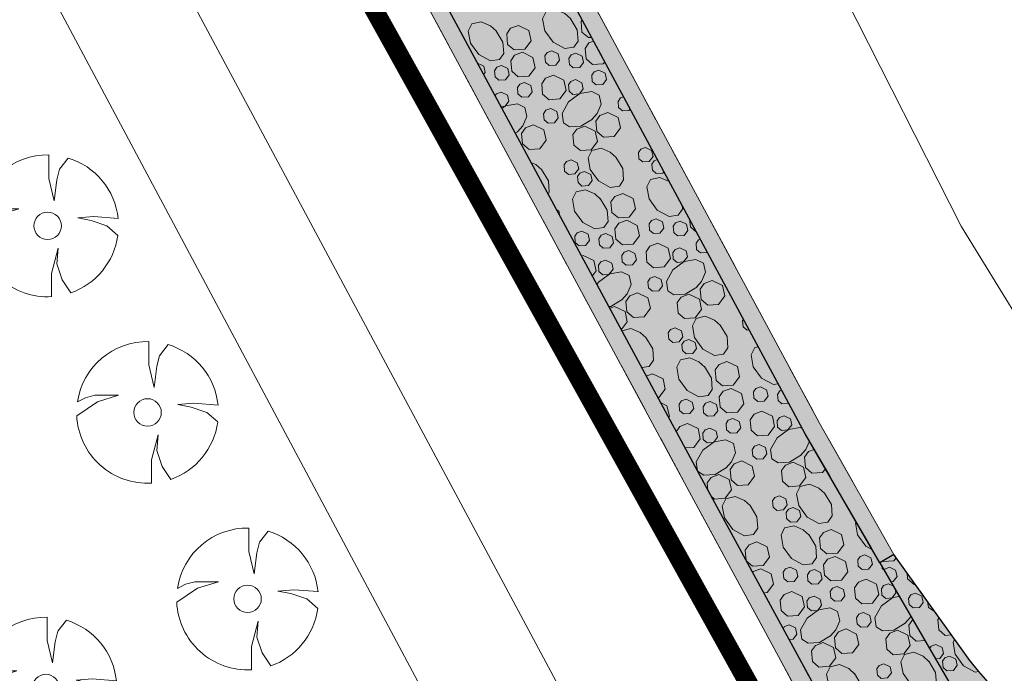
# Model space of a CAD drawing. Header units: metres. Extents: x 148376 to 148659, y 486220 to 486523.
# Tile 8 of 22: x 148468 to 148499, y 486326 to 486347. Entities that reach past the tile are written whole.
import ezdxf

# ---------------------------------------------------------------- set-up
doc = ezdxf.new("R2010")
doc.units = ezdxf.units.M
doc.header["$MEASUREMENT"] = 0
doc.linetypes.add('DGN Style 2', pattern=[2.6208, 1.57248, -1.04832])
for name, color, linetype, lineweight in [('BWR-best-situatie', 2, 'Continuous', 13), ('BWR-nieuw-raster-asfaltweg 60%', 253, 'Continuous', 30), ('BWR-nieuw-raster-betongranulaat 20%', 254, 'Continuous', 30), ('BWR-verw-situatie', 214, 'DGN Style 2', 13), ('TOP-L-topo objecten punt', 7, 'Continuous', 0), ('TOP-L-topo objecten vlak', 7, 'Continuous', 0), ('WVB-alg-werkgrens', 6, 'Continuous', 53), ('WVB-pen-dik 013', 1, 'Continuous', 0), ('WVB-raster-20%', 254, 'Continuous', 30), ('WVB-raster-80%', 252, 'Continuous', 30)]:
    doc.layers.add(name, color=color, linetype=linetype, lineweight=lineweight)

# ---------------------------------------------------------------- blocks, each defined once
blk = doc.blocks.new('BBOOM')
at = {"layer": 'BWR-best-situatie'}
for p, q in [((0.016, 0.603), (0.016, 0.9)), ((0.016, 0.804), (0.016, 0.871)), ((0.26, 0.861), (0.15, 0.72)), ((0.15, 0.72), (0.116, 0.586)), ((0.083, 0.318), (0.016, 0.603)), ((0.116, 0.586), (0.083, 0.318)), ((-0.9, -0.042), (-0.637, 0.135)), ((-0.787, 0.185), (-0.89, 0.134)), ((-0.67, 0.217), (-0.787, 0.185)), ((-0.368, 0.218), (-0.67, 0.217)), ((-0.637, 0.135), (-0.368, 0.218)), ((0.384, 0.1), (0.586, 0.117)), ((0.551, 0.067), (0.384, 0.1)), ((0.752, 0), (0.551, 0.067)), ((0.586, 0.117), (0.895, 0.092)), ((0.89, -0.121), (0.752, 0)), ((0.133, -0.283), (0.05, -0.603)), ((0.116, -0.484), (0.133, -0.283)), ((0.184, -0.685), (0.116, -0.484)), ((0.05, -0.603), (0.051, -0.899)), ((0.293, -0.851), (0.184, -0.685))]:
    blk.add_line(p, q, dxfattribs=at)
blk.add_circle((0, 0), 0.174, dxfattribs=at)
for start, end in [(88.9495, 171.4867), (5.8447, 73.1614), (182.6375, 273.2485), (289.0687, 352.197)]:
    blk.add_arc((-0.001, 0), 0.9, start, end, dxfattribs=at)

msp = doc.modelspace()

# ---------------------------------------------------------------- hatches: boundary and pattern name
at = {"layer": 'BWR-nieuw-raster-asfaltweg 60%', "extrusion": (0, 0, -1)}
h = msp.add_hatch(color=256, dxfattribs=at)
h.paths.add_polyline_path([(-148500.629, 486315.996, 0.075791), (-148502.133, 486317.881), (-148492.925, 486333.76), (-148445.954, 486420.921), (-148442.772, 486427.144), (-148442.034, 486428.549), (-148441.303, 486429.958), (-148440.579, 486431.37), (-148439.862, 486432.785), (-148439.151, 486434.204), (-148438.447, 486435.626), (-148437.75, 486437.052), (-148437.06, 486438.481), (-148436.376, 486439.913), (-148435.7, 486441.349), (-148435.03, 486442.787), (-148434.367, 486444.229), (-148433.711, 486445.674), (-148433.062, 486447.122), (-148432.42, 486448.574), (-148431.785, 486450.028), (-148431.157, 486451.485), (-148430.536, 486452.946), (-148429.922, 486454.409), (-148429.847, 486454.591), (-148426.813, 486452.432), (-148427.269, 486451.348), (-148427.895, 486449.879), (-148428.529, 486448.413), (-148429.169, 486446.95), (-148429.816, 486445.49), (-148430.471, 486444.033), (-148431.132, 486442.58), (-148431.801, 486441.129), (-148432.476, 486439.682), (-148433.159, 486438.238), (-148433.848, 486436.797), (-148434.544, 486435.36), (-148435.247, 486433.926), (-148435.957, 486432.496), (-148436.674, 486431.068), (-148437.398, 486429.645), (-148438.128, 486428.225), (-148438.866, 486426.808), (-148439.61, 486425.395), (-148442.766, 486419.177), (-148489.781, 486332.064), (-148495.164, 486322.16), (-148496.07, 486320.429), (-148496.893, 486318.657), (-148497.719, 486316.637)])
h.paths.add_polyline_path([(-148442.486, 486421.728), (-148444.068, 486422.559), (-148443.063, 486424.594), (-148441.463, 486423.767)], flags=16)
at = {"layer": 'BWR-nieuw-raster-betongranulaat 20%', "extrusion": (0, 0, -1)}
msp.add_hatch(color=256, dxfattribs=at).paths.add_polyline_path([(-148500.629, 486315.996, 0.190299), (-148505.225, 486319.658), (-148509.534, 486320.975), (-148505.408, 486321.923), (-148505.262, 486321.958), (-148504.823, 486322.074), (-148504.388, 486322.206), (-148503.958, 486322.352), (-148503.534, 486322.514), (-148503.115, 486322.691), (-148502.703, 486322.882), (-148502.298, 486323.088), (-148501.9, 486323.308), (-148501.511, 486323.542), (-148501.129, 486323.789), (-148500.757, 486324.05), (-148500.394, 486324.323), (-148500.041, 486324.609), (-148499.699, 486324.908), (-148499.367, 486325.218), (-148499.046, 486325.54), (-148498.737, 486325.873), (-148498.439, 486326.216), (-148498.154, 486326.57), (-148497.882, 486326.934), (-148495.739, 486329.93), (-148495.299, 486329.666), (-148492.925, 486333.76), (-148445.954, 486420.921), (-148442.772, 486427.144), (-148442.034, 486428.549), (-148441.303, 486429.958), (-148440.579, 486431.37), (-148439.862, 486432.785), (-148439.151, 486434.204), (-148438.447, 486435.626), (-148437.75, 486437.052), (-148437.06, 486438.481), (-148436.376, 486439.913), (-148435.7, 486441.349), (-148435.03, 486442.787), (-148434.367, 486444.229), (-148433.711, 486445.674), (-148433.062, 486447.122), (-148432.42, 486448.574), (-148431.785, 486450.028), (-148431.157, 486451.485), (-148430.536, 486452.946), (-148429.922, 486454.409), (-148429.847, 486454.591), (-148426.813, 486452.432), (-148427.269, 486451.348), (-148427.895, 486449.879), (-148428.529, 486448.413), (-148429.169, 486446.95), (-148429.816, 486445.49), (-148430.471, 486444.033), (-148431.132, 486442.58), (-148431.801, 486441.129), (-148432.476, 486439.682), (-148433.159, 486438.238), (-148433.848, 486436.797), (-148434.544, 486435.36), (-148435.247, 486433.926), (-148435.957, 486432.496), (-148436.674, 486431.068), (-148437.398, 486429.645), (-148438.128, 486428.225), (-148438.866, 486426.808), (-148439.61, 486425.395), (-148442.766, 486419.177), (-148489.781, 486332.064), (-148495.164, 486322.16), (-148496.07, 486320.429), (-148496.893, 486318.657), (-148497.719, 486316.637)])
at = {"layer": 'WVB-raster-20%', "extrusion": (0, 0, -1)}
msp.add_hatch(color=256, dxfattribs=at).paths.add_polyline_path([(-148502.133, 486317.881, 0.11288), (-148505.225, 486319.658), (-148509.534, 486320.975), (-148505.408, 486321.923), (-148505.262, 486321.958), (-148504.823, 486322.074), (-148504.388, 486322.206), (-148503.958, 486322.352), (-148503.534, 486322.514), (-148503.115, 486322.691), (-148502.703, 486322.882), (-148502.298, 486323.088), (-148501.9, 486323.308), (-148501.511, 486323.542), (-148501.129, 486323.789), (-148500.757, 486324.05), (-148500.394, 486324.323), (-148500.041, 486324.609), (-148499.699, 486324.908), (-148499.367, 486325.218), (-148499.046, 486325.54), (-148498.737, 486325.873), (-148498.439, 486326.216), (-148498.154, 486326.57), (-148497.882, 486326.934), (-148495.739, 486329.93), (-148495.299, 486329.666)])
at = {"layer": 'WVB-raster-80%', "lineweight": 0}
for points in [[(148446.445, 486421.144), (148493.377, 486334.1), (148495.739, 486329.93), (148495.299, 486329.666), (148492.925, 486333.76), (148445.954, 486420.921)], [(148442.766, 486419.177), (148489.781, 486332.064), (148495.164, 486322.16), (148496.07, 486320.429), (148496.893, 486318.657), (148497.719, 486316.637), (148497.209, 486316.442), (148496.887, 486317.254), (148496.55, 486318.059), (148496.198, 486318.858), (148495.831, 486319.651), (148495.45, 486320.437), (148495.321, 486320.691), (148489.319, 486331.796), (148464.831, 486377.189), (148442.299, 486418.955)]]:
    msp.add_hatch(color=256, dxfattribs=at).paths.add_polyline_path(points, flags=0)

# ---------------------------------------------------------------- linework, layer by layer
at = {"layer": 'BWR-nieuw-raster-betongranulaat 20%', "flags": 128}
for points in [[(148498.737, 486325.873), (148498.439, 486326.216), (148498.154, 486326.57), (148497.882, 486326.934), (148495.739, 486329.93), (148495.299, 486329.666), (148492.925, 486333.76), (148445.954, 486420.921)], [(148442.766, 486419.177), (148489.781, 486332.064), (148495.164, 486322.16)]]:
    msp.add_lwpolyline(points, dxfattribs=at)
at = {"layer": 'BWR-verw-situatie'}
msp.add_line((148492.925, 486333.76), (148503.605, 486315.343), dxfattribs=at)
at = {"layer": 'BWR-verw-situatie', "flags": 128}
for points in [[(148495.739, 486329.93), (148493.377, 486334.1), (148446.445, 486421.144)], [(148445.954, 486420.921), (148492.925, 486333.76)], [(148442.299, 486418.955), (148464.831, 486377.189), (148489.319, 486331.796), (148495.321, 486320.691), (148495.45, 486320.437), (148495.831, 486319.651), (148496.198, 486318.858), (148496.55, 486318.059), (148496.887, 486317.254), (148497.209, 486316.442), (148497.719, 486316.637)], [(148489.781, 486332.064), (148442.766, 486419.177)], [(148489.781, 486332.064), (148495.164, 486322.16), (148496.07, 486320.429), (148496.893, 486318.657), (148497.719, 486316.637)], [(148529.47, 486322.713), (148528.445, 486321.834), (148527.9, 486321.43), (148527.336, 486321.053), (148526.755, 486320.702), (148526.159, 486320.379), (148525.549, 486320.085), (148524.929, 486319.822), (148524.494, 486319.66), (148524.345, 486319.605), (148523.752, 486319.412), (148523.149, 486319.244), (148522.54, 486319.103), (148521.926, 486318.991), (148521.308, 486318.91), (148520.688, 486318.862), (148520.027, 486318.845), (148519.363, 486318.863), (148518.701, 486318.916), (148518.041, 486319.002), (148516.73, 486319.322), (148505.408, 486321.923), (148505.262, 486321.958), (148504.823, 486322.074), (148504.388, 486322.206), (148503.958, 486322.352), (148503.534, 486322.514), (148503.115, 486322.691), (148502.703, 486322.882), (148502.298, 486323.088), (148501.9, 486323.308), (148501.511, 486323.542), (148501.129, 486323.789), (148500.757, 486324.05), (148500.394, 486324.323), (148500.041, 486324.609), (148499.699, 486324.908), (148499.367, 486325.218), (148499.046, 486325.54), (148498.737, 486325.873), (148498.439, 486326.216), (148498.154, 486326.57), (148497.882, 486326.934), (148495.739, 486329.93)]]:
    msp.add_lwpolyline(points, dxfattribs=at)
at = {"layer": 'TOP-L-topo objecten vlak', "color": 7, "linetype": 'Continuous', "lineweight": 0}
for p, q in [((148484.122, 486367.488), (148497.879, 486340.355)), ((148497.879, 486340.355), (148499.754, 486337.306))]:
    msp.add_line(p, q, dxfattribs=at)
at = {"layer": 'TOP-L-topo objecten vlak', "color": 7, "linetype": 'Continuous', "lineweight": 0, "flags": 128}
for points in [[(148505.676, 486287.346), (148469.909, 486354.117), (148453.54, 486384.54), (148422.92, 486442.18), (148420.555, 486447.977)], [(148406.324, 486437.848), (148407.522, 486436.059), (148418.79, 486441.88), (148449.9, 486383.18), (148466.965, 486351.489), (148502.277, 486285.326), (148505.676, 486287.346)]]:
    msp.add_lwpolyline(points, dxfattribs=at)
at = {"layer": 'WVB-alg-werkgrens', "const_width": 0.6, "flags": 128}
msp.add_lwpolyline([(148506.104, 486508.865), (148423.293, 486449.926), (148426.091, 486442.867), (148493.316, 486321.893), (148496.929, 486314.455), (148499.133, 486306.414), (148504.594, 486307.5), (148504.092, 486310.782), (148504.462, 486313.27), (148509.498, 486312.492), (148512.324, 486311.695), (148517.552, 486309.066), (148519.876, 486305.59), (148520.754, 486301.392), (148537.035, 486297.096), (148544.596, 486319.541), (148551.173, 486330.095), (148556.052, 486340.326), (148570.936, 486361.307), (148572.849, 486387.026)], close=True, dxfattribs=at)
at = {"layer": 'WVB-pen-dik 013'}
for p, q in [((148482.518, 486345.521), (148482.522, 486345.523)), ((148483.809, 486343.356), (148483.717, 486343.3)), ((148485.824, 486339.396), (148485.882, 486339.418)), ((148486.717, 486337.742), (148486.875, 486337.801)), ((148487.879, 486335.589), (148488.081, 486335.665)), ((148495.565, 486329.002), (148495.73, 486328.922))]:
    msp.add_line(p, q, dxfattribs=at)
at = {"layer": 'WVB-pen-dik 013', "flags": 128}
for points in [[(148485.469, 486346.949), (148485.689, 486346.585), (148485.716, 486346.225), (148485.581, 486346.028), (148485.294, 486345.987), (148484.921, 486346.189), (148484.657, 486346.553), (148484.59, 486346.927), (148484.703, 486347.164), (148485.001, 486347.231), (148485.294, 486347.102), (148485.481, 486346.933)], [(148483.108, 486346.557), (148483.328, 486346.194), (148483.355, 486345.833), (148483.221, 486345.636), (148482.934, 486345.596), (148482.56, 486345.797), (148482.297, 486346.162), (148482.23, 486346.536), (148482.343, 486346.772), (148482.641, 486346.84), (148482.933, 486346.711), (148483.121, 486346.542)], [(148483.821, 486346.721), (148484.152, 486346.563), (148484.224, 486346.233), (148484.022, 486345.967), (148483.684, 486345.943), (148483.48, 486346.12), (148483.45, 486346.452), (148483.575, 486346.63), (148483.821, 486346.721)], [(148486.145, 486346.342), (148486.044, 486346.335), (148485.84, 486346.512), (148485.811, 486346.844), (148485.847, 486346.895)], [(148486.561, 486345.569), (148486.512, 486345.503), (148486.173, 486345.482), (148485.969, 486345.659), (148485.937, 486345.988), (148486.062, 486346.166), (148486.209, 486346.222)], [(148483.95, 486345.868), (148484.278, 486345.707), (148484.353, 486345.38), (148484.152, 486345.111), (148483.813, 486345.09), (148483.609, 486345.267), (148483.577, 486345.596), (148483.702, 486345.774), (148483.95, 486345.868)], [(148484.883, 486345.914), (148485.081, 486345.818), (148485.126, 486345.623), (148485.006, 486345.461), (148484.8, 486345.449), (148484.677, 486345.553), (148484.661, 486345.753), (148484.735, 486345.859), (148484.883, 486345.914)], [(148485.645, 486345.838), (148485.846, 486345.745), (148485.889, 486345.546), (148485.769, 486345.385), (148485.563, 486345.373), (148485.441, 486345.48), (148485.424, 486345.677), (148485.497, 486345.786), (148485.645, 486345.838)], [(148482.522, 486345.523), (148482.721, 486345.426), (148482.766, 486345.231), (148482.713, 486345.16)], [(148483.285, 486345.446), (148483.486, 486345.353), (148483.529, 486345.155), (148483.409, 486344.993), (148483.203, 486344.982), (148483.081, 486345.088), (148483.064, 486345.285), (148483.137, 486345.394), (148483.285, 486345.446)], [(148486.373, 486345.3), (148486.572, 486345.204), (148486.617, 486345.008), (148486.497, 486344.847), (148486.291, 486344.835), (148486.167, 486344.939), (148486.152, 486345.139), (148486.225, 486345.245), (148486.373, 486345.3)], [(148484.013, 486344.908), (148484.212, 486344.812), (148484.257, 486344.617), (148484.137, 486344.455), (148483.931, 486344.443), (148483.807, 486344.547), (148483.791, 486344.747), (148483.865, 486344.853), (148484.013, 486344.908)], [(148484.932, 486345.142), (148485.263, 486344.984), (148485.335, 486344.654), (148485.134, 486344.387), (148484.795, 486344.364), (148484.591, 486344.54), (148484.561, 486344.873), (148484.686, 486345.05), (148484.932, 486345.142)], [(148485.635, 486345), (148485.833, 486344.904), (148485.876, 486344.708), (148485.756, 486344.546), (148485.553, 486344.533), (148485.429, 486344.639), (148485.411, 486344.836), (148485.485, 486344.945), (148485.635, 486345)], [(148483.078, 486344.484), (148483.124, 486344.553), (148483.275, 486344.608)], [(148483.275, 486344.608), (148483.473, 486344.512), (148483.516, 486344.316), (148483.396, 486344.155), (148483.261, 486344.146)], [(148486.17, 486343.748), (148485.808, 486343.529), (148485.445, 486343.504), (148485.251, 486343.634), (148485.208, 486343.923), (148485.413, 486344.294), (148485.776, 486344.56), (148486.148, 486344.626), (148486.385, 486344.511), (148486.452, 486344.218), (148486.326, 486343.924), (148486.154, 486343.735)], [(148483.296, 486344.08), (148483.416, 486344.168), (148483.788, 486344.235), (148484.025, 486344.12), (148484.091, 486343.826), (148483.965, 486343.532), (148483.794, 486343.344)], [(148487.367, 486344.074), (148487.328, 486344.021), (148487.125, 486344.008), (148487.001, 486344.114), (148486.983, 486344.311), (148487.057, 486344.42), (148487.16, 486344.458)], [(148484.847, 486344.084), (148485.045, 486343.987), (148485.088, 486343.792), (148484.968, 486343.63), (148484.765, 486343.616), (148484.641, 486343.722), (148484.623, 486343.92), (148484.696, 486344.028), (148484.847, 486344.084)], [(148486.657, 486343.956), (148486.986, 486343.795), (148487.06, 486343.468), (148486.859, 486343.199), (148486.52, 486343.178), (148486.316, 486343.354), (148486.284, 486343.684), (148486.409, 486343.861), (148486.657, 486343.956)], [(148484.297, 486343.564), (148484.625, 486343.403), (148484.7, 486343.076), (148484.499, 486342.807), (148484.16, 486342.786), (148483.956, 486342.963), (148483.924, 486343.292), (148484.049, 486343.47), (148484.297, 486343.564)], [(148485.925, 486343.525), (148486.256, 486343.367), (148486.328, 486343.039), (148486.127, 486342.77), (148485.788, 486342.747), (148485.584, 486342.924), (148485.554, 486343.256), (148485.68, 486343.434), (148485.925, 486343.525)], [(148483.891, 486342.978), (148483.895, 486342.975), (148483.898, 486342.965)], [(148486.915, 486342.541), (148487.134, 486342.18), (148487.162, 486341.817), (148487.027, 486341.622), (148486.737, 486341.579), (148486.366, 486341.784), (148486.103, 486342.148), (148486.034, 486342.519), (148486.149, 486342.756), (148486.445, 486342.823), (148486.739, 486342.697), (148486.927, 486342.526)], [(148487.852, 486342.851), (148488.05, 486342.755), (148488.095, 486342.56), (148487.972, 486342.4), (148487.769, 486342.387), (148487.645, 486342.49), (148487.63, 486342.69), (148487.704, 486342.796), (148487.852, 486342.851)], [(148484.216, 486342.375), (148484.379, 486342.306), (148484.567, 486342.134)], [(148485.491, 486342.46), (148485.69, 486342.363), (148485.735, 486342.168), (148485.612, 486342.008), (148485.409, 486341.995), (148485.285, 486342.099), (148485.27, 486342.299), (148485.343, 486342.405), (148485.491, 486342.46)], [(148488.442, 486342.079), (148488.404, 486342.028), (148488.198, 486342.017), (148488.076, 486342.123), (148488.059, 486342.321), (148488.132, 486342.427), (148488.234, 486342.464)], [(148484.555, 486342.15), (148484.774, 486341.788), (148484.801, 486341.425), (148484.761, 486341.366)], [(148485.923, 486342.09), (148486.119, 486341.994), (148486.164, 486341.798), (148486.044, 486341.637), (148485.838, 486341.625), (148485.716, 486341.732), (148485.699, 486341.929), (148485.772, 486342.035), (148485.923, 486342.09)], [(148489.017, 486341.012), (148489.026, 486340.892), (148488.891, 486340.695), (148488.604, 486340.655), (148488.231, 486340.857), (148487.968, 486341.221), (148487.9, 486341.595), (148488.013, 486341.832), (148488.311, 486341.899), (148488.604, 486341.77), (148488.613, 486341.762)], [(148486.419, 486341.225), (148486.639, 486340.861), (148486.666, 486340.501), (148486.531, 486340.303), (148486.244, 486340.263), (148485.871, 486340.465), (148485.607, 486340.829), (148485.54, 486341.203), (148485.653, 486341.44), (148485.951, 486341.507), (148486.244, 486341.378), (148486.431, 486341.209)], [(148487.131, 486341.389), (148487.462, 486341.231), (148487.534, 486340.901), (148487.333, 486340.634), (148486.994, 486340.611), (148486.79, 486340.787), (148486.76, 486341.119), (148486.886, 486341.297), (148487.131, 486341.389)], [(148485.025, 486340.875), (148485.101, 486340.839), (148485.14, 486340.663)], [(148487.26, 486340.536), (148487.589, 486340.375), (148487.663, 486340.048), (148487.462, 486339.779), (148487.123, 486339.758), (148486.919, 486339.934), (148486.887, 486340.264), (148487.012, 486340.441), (148487.26, 486340.536)], [(148488.193, 486340.582), (148488.391, 486340.485), (148488.436, 486340.29), (148488.316, 486340.128), (148488.11, 486340.117), (148487.987, 486340.221), (148487.971, 486340.421), (148488.045, 486340.527), (148488.193, 486340.582)], [(148488.956, 486340.505), (148489.156, 486340.412), (148489.199, 486340.214), (148489.079, 486340.052), (148488.873, 486340.041), (148488.751, 486340.147), (148488.734, 486340.345), (148488.807, 486340.453), (148488.956, 486340.505)], [(148489.48, 486340.153), (148489.279, 486340.326), (148489.256, 486340.569)], [(148485.833, 486340.19), (148486.031, 486340.094), (148486.076, 486339.898), (148485.956, 486339.737), (148485.75, 486339.725), (148485.626, 486339.829), (148485.611, 486340.029), (148485.685, 486340.135), (148485.833, 486340.19)], [(148486.595, 486340.114), (148486.796, 486340.02), (148486.839, 486339.822), (148486.719, 486339.66), (148486.513, 486339.649), (148486.391, 486339.756), (148486.374, 486339.953), (148486.447, 486340.061), (148486.595, 486340.114)], [(148489.817, 486339.527), (148489.807, 486339.514), (148489.601, 486339.503), (148489.477, 486339.606), (148489.462, 486339.806), (148489.536, 486339.912), (148489.597, 486339.935)], [(148487.323, 486339.576), (148487.522, 486339.479), (148487.567, 486339.284), (148487.447, 486339.122), (148487.241, 486339.111), (148487.117, 486339.215), (148487.102, 486339.415), (148487.175, 486339.521), (148487.323, 486339.576)], [(148488.242, 486339.809), (148488.573, 486339.651), (148488.645, 486339.321), (148488.444, 486339.055), (148488.105, 486339.031), (148487.901, 486339.208), (148487.872, 486339.54), (148487.997, 486339.718), (148488.242, 486339.809)], [(148488.945, 486339.667), (148489.144, 486339.571), (148489.186, 486339.375), (148489.066, 486339.214), (148488.863, 486339.2), (148488.739, 486339.306), (148488.721, 486339.504), (148488.795, 486339.612), (148488.945, 486339.667)], [(148485.882, 486339.418), (148486.213, 486339.26), (148486.285, 486338.93), (148486.163, 486338.768)], [(148486.585, 486339.276), (148486.783, 486339.179), (148486.826, 486338.984), (148486.706, 486338.822), (148486.503, 486338.809), (148486.379, 486338.915), (148486.361, 486339.112), (148486.434, 486339.22), (148486.585, 486339.276)], [(148489.48, 486338.416), (148489.118, 486338.196), (148488.755, 486338.171), (148488.561, 486338.301), (148488.518, 486338.591), (148488.723, 486338.962), (148489.087, 486339.227), (148489.458, 486339.294), (148489.695, 486339.179), (148489.762, 486338.886), (148489.636, 486338.591), (148489.464, 486338.403)], [(148486.316, 486338.485), (148486.362, 486338.57), (148486.726, 486338.836), (148487.098, 486338.902), (148487.335, 486338.787), (148487.401, 486338.494), (148487.275, 486338.199), (148487.104, 486338.011)], [(148488.157, 486338.751), (148488.355, 486338.655), (148488.398, 486338.459), (148488.278, 486338.297), (148488.075, 486338.284), (148487.951, 486338.39), (148487.933, 486338.587), (148488.007, 486338.696), (148488.157, 486338.751)], [(148489.967, 486338.623), (148490.296, 486338.462), (148490.37, 486338.135), (148490.169, 486337.866), (148489.83, 486337.845), (148489.626, 486338.022), (148489.594, 486338.351), (148489.719, 486338.529), (148489.967, 486338.623)], [(148487.12, 486338.024), (148486.758, 486337.804), (148486.686, 486337.799)], [(148487.607, 486338.232), (148487.935, 486338.071), (148488.01, 486337.743), (148487.809, 486337.474), (148487.47, 486337.454), (148487.266, 486337.63), (148487.234, 486337.959), (148487.359, 486338.137), (148487.607, 486338.232)], [(148489.236, 486338.193), (148489.566, 486338.035), (148489.638, 486337.707), (148489.437, 486337.438), (148489.099, 486337.415), (148488.894, 486337.591), (148488.865, 486337.923), (148488.99, 486338.101), (148489.236, 486338.193)], [(148486.875, 486337.801), (148487.206, 486337.643), (148487.278, 486337.315), (148487.086, 486337.058)], [(148490.225, 486337.209), (148490.445, 486336.847), (148490.472, 486336.484), (148490.337, 486336.29), (148490.048, 486336.247), (148489.677, 486336.451), (148489.413, 486336.816), (148489.344, 486337.187), (148489.459, 486337.424), (148489.755, 486337.491), (148490.05, 486337.365), (148490.238, 486337.193)], [(148491.147, 486337.059), (148491.079, 486337.054), (148490.956, 486337.158), (148490.94, 486337.358), (148490.966, 486337.395)], [(148487.1, 486337.032), (148487.395, 486337.099), (148487.689, 486336.973), (148487.877, 486336.802)], [(148488.802, 486337.127), (148489, 486337.031), (148489.045, 486336.836), (148488.922, 486336.676), (148488.719, 486336.662), (148488.595, 486336.766), (148488.58, 486336.966), (148488.654, 486337.072), (148488.802, 486337.127)], [(148487.865, 486336.817), (148488.084, 486336.456), (148488.112, 486336.093), (148487.977, 486335.898), (148487.731, 486335.862)], [(148489.233, 486336.758), (148489.429, 486336.661), (148489.474, 486336.466), (148489.354, 486336.304), (148489.148, 486336.293), (148489.026, 486336.399), (148489.009, 486336.596), (148489.082, 486336.702), (148489.233, 486336.758)], [(148492.071, 486335.344), (148491.914, 486335.322), (148491.541, 486335.524), (148491.278, 486335.888), (148491.211, 486336.262), (148491.323, 486336.499), (148491.435, 486336.524)], [(148489.729, 486335.892), (148489.949, 486335.528), (148489.976, 486335.168), (148489.841, 486334.971), (148489.554, 486334.931), (148489.181, 486335.132), (148488.918, 486335.497), (148488.85, 486335.871), (148488.963, 486336.107), (148489.261, 486336.175), (148489.554, 486336.046), (148489.741, 486335.877)], [(148490.442, 486336.056), (148490.772, 486335.898), (148490.844, 486335.568), (148490.643, 486335.301), (148490.305, 486335.278), (148490.1, 486335.455), (148490.071, 486335.787), (148490.196, 486335.965), (148490.442, 486336.056)], [(148488.081, 486335.665), (148488.412, 486335.506), (148488.484, 486335.176), (148488.283, 486334.91), (148488.246, 486334.907)], [(148490.57, 486335.203), (148490.899, 486335.042), (148490.973, 486334.715), (148490.772, 486334.446), (148490.433, 486334.425), (148490.229, 486334.602), (148490.197, 486334.931), (148490.323, 486335.109), (148490.57, 486335.203)], [(148491.503, 486335.249), (148491.701, 486335.153), (148491.747, 486334.958), (148491.626, 486334.796), (148491.42, 486334.784), (148491.297, 486334.888), (148491.281, 486335.088), (148491.355, 486335.194), (148491.503, 486335.249)], [(148489.143, 486334.857), (148489.341, 486334.761), (148489.386, 486334.566), (148489.266, 486334.404), (148489.06, 486334.393), (148488.937, 486334.496), (148488.921, 486334.696), (148488.995, 486334.802), (148489.143, 486334.857)], [(148492.4, 486334.734), (148492.389, 486334.72), (148492.183, 486334.708), (148492.062, 486334.815), (148492.044, 486335.012), (148492.117, 486335.12), (148492.18, 486335.143)], [(148488.33, 486334.753), (148488.538, 486334.651), (148488.613, 486334.324), (148488.583, 486334.284)], [(148489.906, 486334.781), (148490.106, 486334.688), (148490.149, 486334.49), (148490.029, 486334.328), (148489.823, 486334.316), (148489.701, 486334.423), (148489.684, 486334.62), (148489.757, 486334.729), (148489.906, 486334.781)], [(148490.633, 486334.243), (148490.832, 486334.147), (148490.877, 486333.952), (148490.757, 486333.79), (148490.551, 486333.778), (148490.427, 486333.882), (148490.412, 486334.082), (148490.485, 486334.188), (148490.633, 486334.243)], [(148491.553, 486334.477), (148491.883, 486334.319), (148491.955, 486333.989), (148491.754, 486333.722), (148491.416, 486333.699), (148491.211, 486333.875), (148491.182, 486334.207), (148491.307, 486334.385), (148491.553, 486334.477)], [(148492.255, 486334.335), (148492.454, 486334.239), (148492.496, 486334.043), (148492.376, 486333.881), (148492.173, 486333.868), (148492.049, 486333.974), (148492.032, 486334.171), (148492.105, 486334.28), (148492.255, 486334.335)], [(148488.829, 486333.827), (148488.947, 486333.994), (148489.192, 486334.085)], [(148489.192, 486334.085), (148489.523, 486333.927), (148489.595, 486333.597), (148489.394, 486333.33), (148489.108, 486333.311)], [(148489.895, 486333.943), (148490.094, 486333.847), (148490.136, 486333.651), (148490.016, 486333.489), (148489.813, 486333.476), (148489.689, 486333.582), (148489.671, 486333.779), (148489.745, 486333.888), (148489.895, 486333.943)], [(148492.79, 486333.083), (148492.429, 486332.863), (148492.065, 486332.839), (148491.871, 486332.969), (148491.828, 486333.258), (148492.033, 486333.629), (148492.397, 486333.895), (148492.768, 486333.961), (148492.834, 486333.93)], [(148490.43, 486332.691), (148490.068, 486332.472), (148489.705, 486332.447), (148489.511, 486332.577), (148489.468, 486332.866), (148489.673, 486333.237), (148490.037, 486333.503), (148490.408, 486333.57), (148490.645, 486333.454), (148490.712, 486333.161), (148490.586, 486332.867), (148490.414, 486332.679)], [(148491.467, 486333.419), (148491.666, 486333.322), (148491.708, 486333.127), (148491.588, 486332.965), (148491.385, 486332.951), (148491.261, 486333.057), (148491.243, 486333.255), (148491.317, 486333.363), (148491.467, 486333.419)], [(148493.06, 486333.526), (148492.946, 486333.258), (148492.774, 486333.07)], [(148493.568, 486332.652), (148493.479, 486332.534), (148493.141, 486332.513), (148492.936, 486332.689), (148492.905, 486333.018), (148493.03, 486333.196), (148493.212, 486333.266)], [(148490.917, 486332.899), (148491.246, 486332.738), (148491.32, 486332.411), (148491.119, 486332.142), (148490.78, 486332.121), (148490.576, 486332.298), (148490.544, 486332.627), (148490.669, 486332.805), (148490.917, 486332.899)], [(148492.546, 486332.86), (148492.876, 486332.702), (148492.948, 486332.374), (148492.747, 486332.105), (148492.409, 486332.082), (148492.205, 486332.259), (148492.175, 486332.591), (148492.3, 486332.769), (148492.546, 486332.86)], [(148489.836, 486331.963), (148489.815, 486332.199), (148489.94, 486332.377), (148490.185, 486332.468)], [(148490.185, 486332.468), (148490.516, 486332.31), (148490.588, 486331.983), (148490.387, 486331.714), (148490.048, 486331.69), (148489.927, 486331.796)], [(148493.535, 486331.876), (148493.755, 486331.515), (148493.782, 486331.152), (148493.647, 486330.957), (148493.358, 486330.914), (148492.987, 486331.119), (148492.723, 486331.483), (148492.654, 486331.854), (148492.77, 486332.091), (148493.065, 486332.158), (148493.36, 486332.032), (148493.548, 486331.861)], [(148491.175, 486331.485), (148491.394, 486331.123), (148491.422, 486330.76), (148491.287, 486330.566), (148490.997, 486330.523), (148490.626, 486330.727), (148490.363, 486331.091), (148490.294, 486331.463), (148490.409, 486331.7), (148490.705, 486331.766), (148490.999, 486331.64), (148491.188, 486331.469)], [(148492.112, 486331.795), (148492.31, 486331.698), (148492.355, 486331.503), (148492.232, 486331.343), (148492.029, 486331.33), (148491.906, 486331.434), (148491.89, 486331.634), (148491.964, 486331.74), (148492.112, 486331.795)], [(148492.543, 486331.425), (148492.739, 486331.329), (148492.784, 486331.133), (148492.664, 486330.971), (148492.458, 486330.96), (148492.336, 486331.067), (148492.319, 486331.264), (148492.393, 486331.37), (148492.543, 486331.425)], [(148493.039, 486330.56), (148493.259, 486330.196), (148493.286, 486329.835), (148493.151, 486329.638), (148492.864, 486329.598), (148492.491, 486329.8), (148492.228, 486330.164), (148492.161, 486330.538), (148492.273, 486330.775), (148492.571, 486330.842), (148492.864, 486330.713), (148493.052, 486330.544)], [(148495.06, 486330.079), (148494.851, 486330.192), (148494.588, 486330.556), (148494.521, 486330.93), (148494.541, 486330.973)], [(148493.752, 486330.724), (148494.082, 486330.566), (148494.155, 486330.236), (148493.953, 486329.969), (148493.615, 486329.946), (148493.411, 486330.122), (148493.381, 486330.454), (148493.506, 486330.632), (148493.752, 486330.724)], [(148491.391, 486330.332), (148491.722, 486330.174), (148491.794, 486329.844), (148491.593, 486329.577), (148491.254, 486329.554), (148491.05, 486329.731), (148491.021, 486330.063), (148491.146, 486330.241), (148491.391, 486330.332)], [(148493.881, 486329.871), (148494.209, 486329.71), (148494.283, 486329.383), (148494.082, 486329.114), (148493.744, 486329.093), (148493.539, 486329.269), (148493.508, 486329.599), (148493.633, 486329.776), (148493.881, 486329.871)], [(148494.813, 486329.917), (148495.012, 486329.82), (148495.057, 486329.625), (148494.937, 486329.463), (148494.731, 486329.452), (148494.607, 486329.555), (148494.592, 486329.756), (148494.665, 486329.862), (148494.813, 486329.917)], [(148495.441, 486329.422), (148495.372, 486329.482), (148495.366, 486329.551)], [(148495.812, 486329.828), (148495.736, 486329.727), (148495.397, 486329.706), (148495.384, 486329.717)], [(148491.253, 486329.356), (148491.272, 486329.385), (148491.52, 486329.479)], [(148491.52, 486329.479), (148491.849, 486329.318), (148491.923, 486328.991), (148491.722, 486328.722), (148491.601, 486328.715)], [(148492.453, 486329.525), (148492.651, 486329.429), (148492.696, 486329.233), (148492.576, 486329.071), (148492.37, 486329.06), (148492.247, 486329.164), (148492.231, 486329.364), (148492.305, 486329.47), (148492.453, 486329.525)], [(148493.216, 486329.449), (148493.416, 486329.355), (148493.459, 486329.157), (148493.339, 486328.995), (148493.133, 486328.984), (148493.012, 486329.09), (148492.994, 486329.288), (148493.067, 486329.396), (148493.216, 486329.449)], [(148495.43, 486329.441), (148495.449, 486329.469), (148495.597, 486329.524)], [(148495.597, 486329.524), (148495.796, 486329.427), (148495.841, 486329.232), (148495.721, 486329.07), (148495.647, 486329.066)], [(148496.417, 486328.982), (148496.379, 486328.979), (148496.175, 486329.156), (148496.158, 486329.344)], [(148493.944, 486328.911), (148494.142, 486328.814), (148494.187, 486328.619), (148494.067, 486328.457), (148493.861, 486328.446), (148493.737, 486328.55), (148493.722, 486328.75), (148493.796, 486328.856), (148493.944, 486328.911)], [(148494.863, 486329.144), (148495.193, 486328.986), (148495.266, 486328.656), (148495.064, 486328.39), (148494.726, 486328.366), (148494.522, 486328.543), (148494.492, 486328.875), (148494.617, 486329.053), (148494.863, 486329.144)], [(148495.778, 486328.839), (148495.807, 486328.71), (148495.686, 486328.549), (148495.483, 486328.535), (148495.359, 486328.641), (148495.342, 486328.839), (148495.415, 486328.947), (148495.565, 486329.002)], [(148492.503, 486328.753), (148492.833, 486328.595), (148492.905, 486328.264), (148492.704, 486327.998), (148492.366, 486327.975), (148492.161, 486328.151), (148492.132, 486328.483), (148492.257, 486328.661), (148492.503, 486328.753)], [(148493.205, 486328.611), (148493.404, 486328.514), (148493.446, 486328.319), (148493.326, 486328.157), (148493.123, 486328.143), (148492.999, 486328.25), (148492.982, 486328.447), (148493.055, 486328.555), (148493.205, 486328.611)], [(148496.1, 486327.751), (148495.739, 486327.531), (148495.375, 486327.506), (148495.181, 486327.636), (148495.138, 486327.925), (148495.343, 486328.296), (148495.707, 486328.562), (148495.917, 486328.6)], [(148496.431, 486328.699), (148496.629, 486328.603), (148496.672, 486328.407), (148496.552, 486328.245), (148496.349, 486328.232), (148496.225, 486328.338), (148496.207, 486328.535), (148496.28, 486328.644), (148496.431, 486328.699)], [(148491.752, 486328.437), (148491.782, 486328.423), (148491.798, 486328.353)], [(148497.034, 486328.119), (148497.029, 486328.119), (148496.835, 486328.249), (148496.807, 486328.437)], [(148493.74, 486327.359), (148493.378, 486327.139), (148493.015, 486327.114), (148492.821, 486327.244), (148492.778, 486327.534), (148492.983, 486327.905), (148493.347, 486328.17), (148493.718, 486328.237), (148493.955, 486328.122), (148494.022, 486327.829), (148493.896, 486327.534), (148493.724, 486327.346)], [(148494.777, 486328.086), (148494.976, 486327.99), (148495.018, 486327.794), (148494.898, 486327.632), (148494.695, 486327.619), (148494.571, 486327.725), (148494.554, 486327.922), (148494.627, 486328.031), (148494.777, 486328.086)], [(148496.278, 486327.978), (148496.256, 486327.926), (148496.084, 486327.738)], [(148492.222, 486327.573), (148492.267, 486327.639), (148492.417, 486327.694)], [(148492.417, 486327.694), (148492.616, 486327.598), (148492.658, 486327.402), (148492.538, 486327.241), (148492.407, 486327.232)], [(148496.73, 486327.197), (148496.451, 486327.18), (148496.247, 486327.357), (148496.215, 486327.686), (148496.34, 486327.864), (148496.343, 486327.865)], [(148497.566, 486327.376), (148497.372, 486327.363), (148497.168, 486327.539), (148497.139, 486327.871), (148497.175, 486327.923)], [(148494.227, 486327.566), (148494.556, 486327.406), (148494.63, 486327.078), (148494.429, 486326.809), (148494.09, 486326.789), (148493.886, 486326.965), (148493.855, 486327.294), (148493.98, 486327.472), (148494.227, 486327.566)], [(148495.856, 486327.528), (148496.186, 486327.369), (148496.258, 486327.042), (148496.057, 486326.773), (148495.719, 486326.75), (148495.515, 486326.926), (148495.485, 486327.258), (148495.61, 486327.436), (148495.856, 486327.528)], [(148493.496, 486327.136), (148493.826, 486326.978), (148493.898, 486326.65), (148493.697, 486326.381), (148493.359, 486326.358), (148493.154, 486326.534), (148493.125, 486326.867), (148493.25, 486327.044), (148493.496, 486327.136)], [(148496.876, 486326.946), (148496.927, 486327.02), (148497.075, 486327.075)], [(148497.075, 486327.075), (148497.274, 486326.979), (148497.319, 486326.784), (148497.196, 486326.624), (148497.068, 486326.615)], [(148498.442, 486326.213), (148498.321, 486326.195), (148497.95, 486326.399), (148497.687, 486326.764), (148497.618, 486327.135), (148497.667, 486327.235)], [(148496.845, 486326.544), (148497.065, 486326.182), (148497.092, 486325.819), (148496.957, 486325.625), (148496.668, 486325.582), (148496.297, 486325.786), (148496.034, 486326.151), (148495.964, 486326.522), (148496.08, 486326.759), (148496.375, 486326.826), (148496.67, 486326.7), (148496.858, 486326.528)], [(148494.485, 486326.152), (148494.705, 486325.791), (148494.732, 486325.428), (148494.597, 486325.233), (148494.308, 486325.19), (148493.937, 486325.395), (148493.673, 486325.759), (148493.604, 486326.13), (148493.719, 486326.367), (148494.015, 486326.434), (148494.31, 486326.308), (148494.498, 486326.136)], [(148495.422, 486326.462), (148495.62, 486326.366), (148495.665, 486326.171), (148495.542, 486326.011), (148495.339, 486325.997), (148495.216, 486326.101), (148495.2, 486326.301), (148495.274, 486326.407), (148495.422, 486326.462)], [(148497.507, 486326.706), (148497.703, 486326.609), (148497.748, 486326.414), (148497.628, 486326.252), (148497.422, 486326.241), (148497.3, 486326.347), (148497.283, 486326.544), (148497.356, 486326.65), (148497.507, 486326.706)]]:
    msp.add_lwpolyline(points, dxfattribs=at)
at = {"layer": 'WVB-raster-20%', "flags": 128}
msp.add_lwpolyline([(148498.737, 486325.873), (148498.439, 486326.216), (148498.154, 486326.57), (148497.882, 486326.934), (148495.739, 486329.93), (148495.299, 486329.666), (148502.133, 486317.881, -0.11288)], format="xyb", dxfattribs=at)
at = {"layer": 'WVB-raster-80%', "lineweight": 0, "flags": 128}
for points in [[(148446.445, 486421.144), (148493.377, 486334.1), (148495.739, 486329.93), (148495.299, 486329.666), (148492.925, 486333.76), (148445.954, 486420.921)], [(148442.766, 486419.177), (148489.781, 486332.064), (148495.164, 486322.16), (148496.07, 486320.429), (148496.893, 486318.657), (148497.719, 486316.637), (148497.209, 486316.442), (148496.887, 486317.254), (148496.55, 486318.059), (148496.198, 486318.858), (148495.831, 486319.651), (148495.45, 486320.437), (148495.321, 486320.691), (148489.319, 486331.796), (148464.831, 486377.189), (148442.299, 486418.955)]]:
    msp.add_lwpolyline(points, close=True, dxfattribs=at)

# ---------------------------------------------------------------- block references
at = {"layer": 'TOP-L-topo objecten punt', "color": 7, "linetype": 'Continuous', "lineweight": 0, "xscale": 2.5, "yscale": 2.5, "zscale": 2.5}
for p in [(148468.878, 486340.36), (148472.051, 486334.44), (148475.225, 486328.52), (148468.824, 486325.691)]:
    msp.add_blockref('BBOOM', p, dxfattribs=at)

doc.saveas('drawing.dxf')
